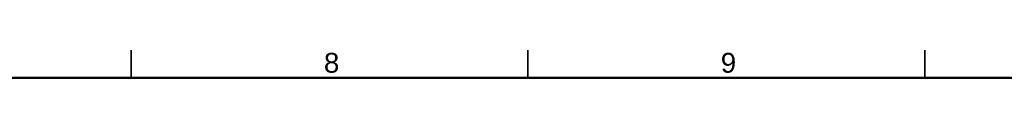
# Model space of a CAD drawing. Header units: millimetres. Extents: x 4 to 1188, y 1 to 840.
# Tile 71 of 123: x 330.46 to 454.51, y 836 to 839.5. Entities that reach past the tile are written whole.
import ezdxf

# ---------------------------------------------------------------- set-up
doc = ezdxf.new("R2010")
doc.units = ezdxf.units.MM
doc.layers.add('256', color=7, linetype='Continuous', true_color=0xffffff)
doc.styles.add('Arial Unicode MS', font='Arial Unicode MS')

msp = doc.modelspace()

# ---------------------------------------------------------------- linework, layer by layer
at = {"layer": '256', "color": 18, "linetype": 'Continuous', "lineweight": 35}
for p, q in [((344.5, 839.5), (344.5, 836)), ((394.5, 839.5), (394.5, 836)), ((444.5, 839.5), (444.5, 836))]:
    msp.add_line(p, q, dxfattribs=at)
at = {"layer": '256', "color": 18, "linetype": 'Continuous', "lineweight": 50}
msp.add_line((23, 836), (1184, 836), dxfattribs=at)

# ---------------------------------------------------------------- texts
at = {"layer": '256', "color": 18, "linetype": 'Continuous', "lineweight": 13, "char_height": 2.5, "attachment_point": 7, "line_spacing_factor": 1.047437, "style": 'Arial Unicode MS'}
for s, insert in [('\\fArial Unicode MS|b0|i0;\\W1.0000;8', (368.7863, 836.6173)), ('\\fArial Unicode MS|b0|i0;\\W1.0000;9', (418.7863, 836.6173))]:
    msp.add_mtext(s, dxfattribs=dict(at, insert=insert))

doc.saveas('drawing.dxf')
